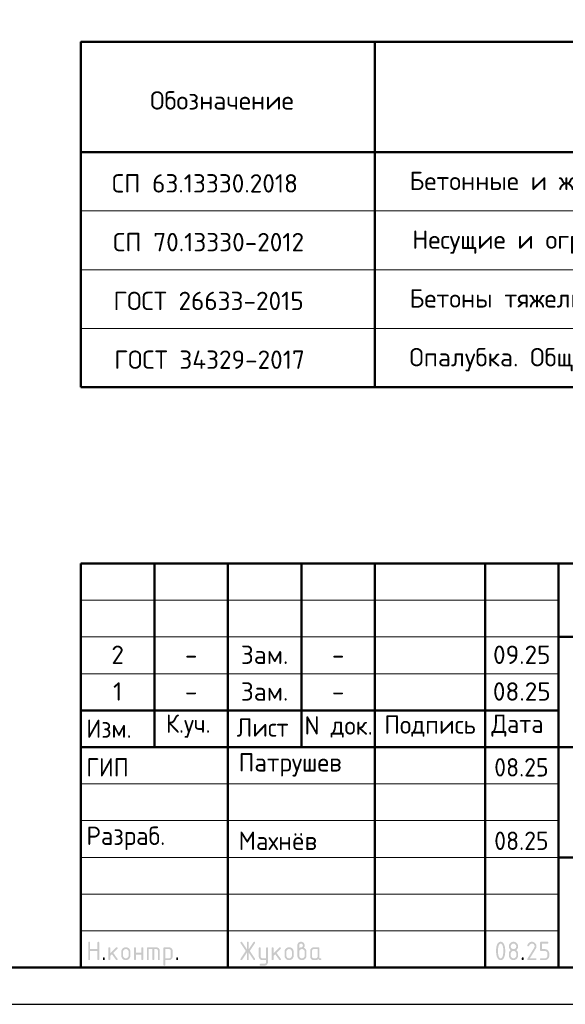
# Model space of a CAD drawing. Header units: millimetres. Extents: x 0 to 62706, y 0 to 29700.
# Tile 2 of 5: x 22167 to 29593, y 0 to 13403. Entities that reach past the tile are written whole.
import ezdxf

# ---------------------------------------------------------------- set-up
doc = ezdxf.new("R2010")
doc.units = ezdxf.units.MM
doc.layers.add('Standard', color=7, linetype='Continuous', lineweight=25)
doc.layers.add('Общий01', color=7, linetype='Continuous', lineweight=13)
doc.styles.add('ISOCPEUR', font='txt')

msp = doc.modelspace()

# ---------------------------------------------------------------- hatches: boundary and pattern name
at = {"layer": 'Standard', "linetype": 'Continuous', "lineweight": 25, "transparency": 33554687}
for points in [[(23099, 614), (23099, 839), (23099, 840), (23099, 842), (23099, 843), (23100, 844), (23100, 845), (23101, 846), (23101, 847), (23102, 848), (23103, 849), (23104, 850), (23105, 850), (23106, 851), (23107, 851), (23109, 851), (23110, 851), (23112, 851), (23113, 851), (23115, 851), (23116, 851), (23117, 851), (23118, 850), (23119, 850), (23120, 849), (23121, 848), (23122, 847), (23122, 846), (23123, 845), (23123, 844), (23124, 843), (23124, 842), (23124, 840), (23124, 839), (23124, 751), (23224, 751), (23224, 839), (23224, 840), (23224, 842), (23224, 843), (23225, 844), (23225, 845), (23226, 846), (23226, 847), (23227, 848), (23228, 849), (23229, 850), (23230, 850), (23231, 851), (23232, 851), (23233, 851), (23235, 851), (23236, 851), (23238, 851), (23239, 851), (23241, 851), (23242, 851), (23243, 850), (23244, 850), (23245, 849), (23246, 848), (23247, 847), (23247, 846), (23248, 845), (23248, 844), (23249, 843), (23249, 842), (23249, 840), (23249, 839), (23249, 614), (23249, 612), (23249, 611), (23249, 609), (23248, 608), (23248, 607), (23247, 606), (23247, 605), (23246, 604), (23245, 604), (23244, 603), (23243, 602), (23242, 602), (23241, 602), (23239, 601), (23238, 601), (23236, 601), (23235, 601), (23233, 601), (23232, 602), (23231, 602), (23230, 602), (23229, 603), (23228, 604), (23227, 604), (23226, 605), (23226, 606), (23225, 607), (23225, 608), (23224, 609), (23224, 611), (23224, 612), (23224, 614), (23224, 726), (23124, 726), (23124, 614), (23124, 612), (23124, 611), (23124, 609), (23123, 608), (23123, 607), (23122, 606), (23122, 605), (23121, 604), (23120, 604), (23119, 603), (23118, 602), (23117, 602), (23116, 602), (23115, 601), (23113, 601), (23112, 601), (23110, 601), (23109, 601), (23107, 602), (23106, 602), (23105, 602), (23104, 603), (23103, 604), (23102, 604), (23101, 605), (23101, 606), (23100, 607), (23100, 608), (23099, 609), (23099, 611), (23099, 612)], [(25259, 704), (25194, 607), (25193, 605), (25192, 604), (25191, 603), (25190, 603), (25188, 602), (25187, 602), (25185, 601), (25183, 601), (25182, 601), (25180, 601), (25179, 602), (25178, 602), (25177, 603), (25176, 603), (25175, 604), (25174, 605), (25173, 605), (25173, 606), (25172, 607), (25172, 609), (25171, 610), (25171, 611), (25171, 613), (25171, 614), (25171, 616), (25172, 618), (25172, 619), (25173, 621), (25243, 726), (25173, 832), (25172, 833), (25172, 835), (25171, 837), (25171, 838), (25171, 840), (25171, 841), (25171, 843), (25172, 844), (25172, 845), (25173, 846), (25173, 847), (25174, 848), (25175, 849), (25176, 849), (25177, 850), (25178, 850), (25179, 851), (25181, 851), (25182, 851), (25184, 851), (25185, 851), (25187, 851), (25188, 851), (25189, 850), (25191, 849), (25192, 848), (25193, 847), (25194, 846), (25259, 749), (25259, 839), (25259, 840), (25259, 842), (25259, 843), (25259, 844), (25260, 845), (25260, 846), (25261, 847), (25262, 848), (25262, 849), (25263, 850), (25264, 850), (25266, 851), (25267, 851), (25268, 851), (25269, 851), (25271, 851), (25273, 851), (25274, 851), (25275, 851), (25277, 851), (25278, 850), (25279, 850), (25280, 849), (25280, 848), (25281, 847), (25282, 846), (25282, 845), (25283, 844), (25283, 843), (25283, 842), (25284, 840), (25284, 839), (25284, 749), (25348, 846), (25349, 847), (25350, 848), (25351, 849), (25353, 850), (25354, 851), (25356, 851), (25357, 851), (25359, 851), (25360, 851), (25361, 851), (25362, 851), (25363, 850), (25365, 850), (25366, 849), (25367, 848), (25367, 847), (25368, 847), (25369, 846), (25370, 845), (25370, 843), (25371, 842), (25371, 841), (25371, 840), (25371, 839), (25371, 837), (25371, 835), (25370, 833), (25369, 832), (25299, 726), (25369, 621), (25370, 619), (25371, 617), (25371, 616), (25371, 614), (25371, 613), (25371, 611), (25371, 610), (25370, 609), (25370, 608), (25369, 607), (25368, 606), (25368, 605), (25367, 604), (25366, 603), (25365, 603), (25364, 602), (25363, 602), (25361, 602), (25360, 601), (25359, 601), (25357, 601), (25356, 602), (25354, 602), (25353, 603), (25351, 603), (25350, 604), (25349, 605), (25348, 607), (25284, 704), (25284, 614), (25284, 612), (25283, 611), (25283, 609), (25283, 608), (25282, 607), (25282, 606), (25281, 605), (25280, 604), (25280, 604), (25279, 603), (25278, 602), (25277, 602), (25275, 602), (25274, 601), (25273, 601), (25271, 601), (25269, 601), (25268, 601), (25267, 602), (25266, 602), (25264, 602), (25263, 603), (25262, 604), (25262, 604), (25261, 605), (25260, 606), (25260, 607), (25259, 608), (25259, 609), (25259, 611), (25259, 612), (25259, 614)], [(29137, 851), (29140, 851), (29144, 851), (29147, 851), (29150, 850), (29153, 850), (29156, 849), (29158, 848), (29161, 847), (29164, 846), (29167, 844), (29169, 843), (29172, 841), (29174, 839), (29177, 837), (29179, 835), (29181, 833), (29184, 831), (29186, 828), (29188, 826), (29189, 823), (29191, 821), (29193, 818), (29194, 816), (29195, 813), (29196, 810), (29197, 807), (29198, 804), (29198, 801), (29199, 798), (29199, 795), (29200, 792), (29200, 789), (29200, 784), (29199, 780), (29198, 775), (29197, 771), (29195, 766), (29193, 762), (29191, 757), (29188, 753), (29110, 626), (29187, 626), (29189, 626), (29190, 626), (29191, 626), (29193, 626), (29194, 625), (29195, 625), (29196, 624), (29197, 623), (29197, 622), (29198, 621), (29198, 620), (29199, 619), (29199, 618), (29199, 617), (29200, 615), (29200, 614), (29200, 612), (29199, 611), (29199, 610), (29199, 608), (29198, 607), (29198, 606), (29197, 605), (29197, 604), (29196, 604), (29195, 603), (29194, 602), (29193, 602), (29191, 602), (29190, 601), (29189, 601), (29187, 601), (29087, 601), (29086, 601), (29084, 601), (29083, 602), (29082, 602), (29081, 602), (29080, 603), (29079, 604), (29078, 604), (29077, 605), (29076, 606), (29076, 607), (29075, 608), (29075, 609), (29075, 611), (29075, 612), (29075, 614), (29075, 616), (29075, 617), (29076, 619), (29077, 621), (29168, 768), (29170, 771), (29171, 773), (29172, 776), (29173, 778), (29174, 781), (29174, 783), (29175, 786), (29175, 789), (29175, 793), (29174, 796), (29173, 800), (29172, 803), (29171, 806), (29168, 809), (29166, 813), (29164, 815), (29161, 818), (29158, 820), (29155, 822), (29152, 823), (29148, 825), (29145, 826), (29141, 826), (29137, 826), (29135, 826), (29132, 826), (29129, 825), (29127, 824), (29124, 823), (29122, 822), (29119, 820), (29117, 818), (29114, 816), (29112, 814), (29110, 812), (29107, 809), (29105, 806), (29103, 802), (29100, 799), (29098, 795), (29097, 793), (29096, 792), (29095, 791), (29094, 790), (29092, 790), (29091, 789), (29089, 789), (29087, 789), (29086, 789), (29084, 789), (29083, 789), (29082, 790), (29081, 790), (29080, 791), (29079, 791), (29078, 792), (29077, 793), (29076, 794), (29076, 795), (29075, 796), (29075, 797), (29075, 798), (29075, 800), (29075, 801), (29075, 803), (29075, 804), (29075, 805), (29076, 806), (29079, 812), (29082, 817), (29085, 822), (29088, 826), (29092, 830), (29095, 834), (29099, 837), (29103, 840), (29107, 843), (29111, 845), (29115, 847), (29119, 848), (29123, 850), (29128, 851), (29132, 851)], [(29250, 739), (29250, 839), (29250, 840), (29250, 842), (29250, 843), (29250, 844), (29251, 845), (29251, 846), (29252, 847), (29253, 848), (29253, 849), (29254, 850), (29255, 850), (29257, 851), (29258, 851), (29259, 851), (29261, 851), (29262, 851), (29349, 851), (29351, 851), (29352, 851), (29354, 851), (29355, 851), (29356, 850), (29357, 850), (29358, 849), (29359, 848), (29359, 847), (29360, 846), (29361, 845), (29361, 844), (29361, 843), (29362, 842), (29362, 840), (29362, 839), (29362, 837), (29362, 836), (29361, 834), (29361, 833), (29361, 832), (29360, 831), (29359, 830), (29359, 829), (29358, 829), (29357, 828), (29356, 827), (29355, 827), (29354, 827), (29352, 826), (29351, 826), (29349, 826), (29275, 826), (29275, 751), (29312, 751), (29315, 751), (29318, 751), (29322, 751), (29324, 750), (29327, 750), (29330, 749), (29333, 748), (29336, 747), (29339, 746), (29341, 744), (29344, 743), (29347, 741), (29349, 739), (29351, 737), (29354, 735), (29356, 733), (29358, 731), (29360, 728), (29362, 726), (29364, 723), (29366, 721), (29367, 718), (29369, 715), (29370, 713), (29371, 710), (29372, 707), (29373, 704), (29373, 701), (29374, 698), (29374, 695), (29374, 692), (29374, 689), (29374, 664), (29374, 661), (29374, 657), (29374, 654), (29373, 651), (29373, 648), (29372, 645), (29371, 643), (29370, 640), (29369, 637), (29367, 634), (29366, 632), (29364, 629), (29362, 627), (29360, 624), (29358, 622), (29356, 620), (29354, 617), (29351, 615), (29349, 613), (29346, 612), (29344, 610), (29341, 608), (29339, 607), (29336, 606), (29333, 605), (29330, 604), (29327, 603), (29324, 602), (29321, 602), (29318, 602), (29315, 601), (29312, 601), (29262, 601), (29261, 601), (29259, 601), (29258, 602), (29257, 602), (29255, 602), (29254, 603), (29253, 604), (29253, 604), (29252, 605), (29251, 606), (29251, 607), (29250, 608), (29250, 610), (29250, 611), (29250, 612), (29250, 614), (29250, 615), (29250, 617), (29250, 618), (29250, 619), (29251, 620), (29251, 621), (29252, 622), (29253, 623), (29253, 624), (29254, 625), (29255, 625), (29257, 626), (29258, 626), (29259, 626), (29261, 626), (29262, 626), (29312, 626), (29316, 626), (29319, 627), (29323, 628), (29326, 629), (29330, 630), (29333, 632), (29336, 634), (29338, 637), (29341, 640), (29343, 643), (29345, 646), (29347, 649), (29348, 653), (29349, 656), (29349, 660), (29349, 664), (29349, 689), (29349, 693), (29349, 696), (29348, 700), (29347, 703), (29345, 707), (29343, 710), (29341, 713), (29338, 715), (29336, 718), (29333, 720), (29330, 722), (29326, 724), (29323, 725), (29319, 726), (29316, 726), (29312, 726), (29262, 726), (29261, 726), (29259, 726), (29258, 727), (29257, 727), (29255, 727), (29254, 728), (29253, 729), (29253, 729), (29252, 730), (29251, 731), (29251, 732), (29250, 733), (29250, 734), (29250, 736), (29250, 737)], [(23399, 694), (23478, 773), (23478, 773), (23479, 774), (23480, 775), (23482, 775), (23483, 776), (23484, 776), (23485, 776), (23486, 776), (23488, 776), (23489, 776), (23491, 776), (23492, 775), (23493, 775), (23494, 774), (23495, 774), (23496, 773), (23497, 772), (23497, 771), (23498, 770), (23498, 769), (23499, 768), (23499, 767), (23499, 765), (23499, 764), (23499, 762), (23499, 761), (23498, 760), (23498, 759), (23497, 758), (23497, 757), (23496, 756), (23495, 755), (23440, 700), (23496, 621), (23498, 619), (23498, 617), (23499, 616), (23499, 614), (23499, 612), (23499, 611), (23499, 609), (23498, 608), (23498, 607), (23497, 606), (23497, 605), (23496, 604), (23495, 604), (23494, 603), (23493, 602), (23492, 602), (23491, 602), (23489, 601), (23488, 601), (23486, 601), (23485, 601), (23483, 602), (23482, 602), (23480, 603), (23479, 603), (23478, 604), (23477, 605), (23476, 607), (23422, 682), (23399, 659), (23399, 614), (23399, 612), (23399, 611), (23399, 609), (23398, 608), (23398, 607), (23397, 606), (23397, 605), (23396, 604), (23395, 604), (23394, 603), (23393, 602), (23392, 602), (23391, 602), (23389, 601), (23388, 601), (23386, 601), (23385, 601), (23383, 601), (23382, 602), (23381, 602), (23380, 602), (23379, 603), (23378, 604), (23377, 604), (23376, 605), (23376, 606), (23375, 607), (23375, 608), (23374, 609), (23374, 611), (23374, 612), (23374, 614), (23374, 764), (23374, 765), (23374, 767), (23374, 768), (23375, 769), (23375, 770), (23376, 771), (23376, 772), (23377, 773), (23378, 774), (23379, 774), (23380, 775), (23381, 775), (23382, 776), (23383, 776), (23385, 776), (23386, 776), (23388, 776), (23389, 776), (23391, 776), (23392, 775), (23393, 775), (23394, 774), (23395, 774), (23396, 773), (23397, 772), (23397, 771), (23398, 770), (23398, 769), (23399, 768), (23399, 767), (23399, 765), (23399, 764)], [(23749, 676), (23749, 614), (23749, 612), (23748, 611), (23748, 609), (23748, 608), (23747, 607), (23747, 606), (23746, 605), (23746, 604), (23745, 604), (23744, 603), (23743, 602), (23742, 602), (23740, 602), (23739, 601), (23738, 601), (23736, 601), (23735, 601), (23733, 601), (23732, 602), (23731, 602), (23729, 602), (23729, 603), (23728, 604), (23727, 604), (23726, 605), (23725, 606), (23725, 607), (23724, 608), (23724, 609), (23724, 611), (23724, 612), (23724, 614), (23724, 764), (23724, 765), (23724, 767), (23724, 768), (23724, 769), (23725, 770), (23725, 771), (23726, 772), (23727, 773), (23728, 774), (23729, 774), (23729, 775), (23731, 775), (23732, 776), (23733, 776), (23735, 776), (23736, 776), (23738, 776), (23739, 776), (23740, 776), (23742, 775), (23743, 775), (23744, 774), (23745, 774), (23746, 773), (23746, 772), (23747, 771), (23747, 770), (23748, 769), (23748, 768), (23748, 767), (23749, 765), (23749, 764), (23749, 701), (23823, 701), (23823, 764), (23823, 765), (23824, 767), (23824, 768), (23824, 769), (23825, 770), (23825, 771), (23826, 772), (23826, 773), (23827, 774), (23828, 774), (23829, 775), (23830, 775), (23832, 776), (23833, 776), (23834, 776), (23836, 776), (23837, 776), (23839, 776), (23840, 776), (23841, 775), (23843, 775), (23843, 774), (23844, 774), (23845, 773), (23846, 772), (23847, 771), (23847, 770), (23848, 769), (23848, 768), (23848, 767), (23848, 765), (23848, 764), (23848, 614), (23848, 612), (23848, 611), (23848, 609), (23848, 608), (23847, 607), (23847, 606), (23846, 605), (23845, 604), (23844, 604), (23843, 603), (23843, 602), (23841, 602), (23840, 602), (23839, 601), (23837, 601), (23836, 601), (23834, 601), (23833, 601), (23832, 602), (23830, 602), (23829, 602), (23828, 603), (23827, 604), (23826, 604), (23826, 605), (23825, 606), (23825, 607), (23824, 608), (23824, 609), (23824, 611), (23823, 612), (23823, 614), (23823, 676)], [(23911, 776), (24023, 776), (24026, 776), (24028, 776), (24031, 776), (24033, 775), (24036, 775), (24038, 774), (24040, 773), (24043, 773), (24045, 772), (24047, 770), (24049, 769), (24051, 768), (24053, 767), (24055, 765), (24057, 763), (24059, 762), (24061, 760), (24062, 758), (24064, 756), (24065, 754), (24067, 752), (24068, 750), (24069, 748), (24070, 745), (24071, 743), (24071, 741), (24072, 739), (24072, 736), (24073, 734), (24073, 731), (24073, 729), (24073, 726), (24073, 614), (24073, 612), (24073, 611), (24073, 609), (24073, 608), (24072, 607), (24072, 606), (24071, 605), (24070, 604), (24069, 604), (24068, 603), (24067, 602), (24066, 602), (24065, 602), (24064, 601), (24062, 601), (24061, 601), (24059, 601), (24058, 601), (24057, 602), (24055, 602), (24054, 602), (24053, 603), (24052, 604), (24051, 604), (24051, 605), (24050, 606), (24049, 607), (24049, 608), (24049, 609), (24048, 611), (24048, 612), (24048, 614), (24048, 726), (24048, 729), (24048, 731), (24047, 734), (24046, 736), (24046, 738), (24044, 740), (24043, 742), (24041, 744), (24039, 746), (24037, 747), (24035, 748), (24033, 749), (24031, 750), (24028, 751), (24026, 751), (24023, 751), (23998, 751), (23998, 614), (23998, 612), (23998, 611), (23998, 609), (23998, 608), (23997, 607), (23997, 606), (23996, 605), (23995, 604), (23995, 604), (23994, 603), (23993, 602), (23991, 602), (23990, 602), (23989, 601), (23987, 601), (23986, 601), (23984, 601), (23983, 601), (23982, 602), (23980, 602), (23979, 602), (23978, 603), (23977, 604), (23977, 604), (23976, 605), (23975, 606), (23975, 607), (23974, 608), (23974, 609), (23974, 611), (23973, 612), (23973, 614), (23973, 751), (23924, 751), (23924, 614), (23924, 612), (23923, 611), (23923, 609), (23923, 608), (23922, 607), (23922, 606), (23921, 605), (23920, 604), (23920, 604), (23919, 603), (23918, 602), (23916, 602), (23915, 602), (23914, 601), (23913, 601), (23911, 601), (23909, 601), (23908, 601), (23907, 602), (23906, 602), (23904, 602), (23903, 603), (23902, 604), (23902, 604), (23901, 605), (23900, 606), (23900, 607), (23899, 608), (23899, 609), (23899, 611), (23898, 612), (23898, 614), (23898, 764), (23898, 765), (23899, 767), (23899, 768), (23899, 769), (23900, 770), (23900, 771), (23901, 772), (23902, 773), (23902, 774), (23903, 774), (23904, 775), (23906, 775), (23907, 776), (23908, 776), (23909, 776)], [(25521, 576), (25521, 601), (25471, 601), (25468, 601), (25466, 602), (25463, 602), (25461, 602), (25458, 603), (25456, 603), (25454, 604), (25452, 605), (25449, 606), (25447, 607), (25445, 608), (25443, 609), (25441, 611), (25439, 612), (25437, 614), (25436, 616), (25434, 618), (25432, 620), (25431, 622), (25429, 624), (25428, 626), (25427, 628), (25426, 630), (25425, 632), (25424, 634), (25423, 637), (25422, 639), (25422, 641), (25422, 644), (25421, 646), (25421, 649), (25421, 651), (25421, 764), (25421, 765), (25421, 767), (25421, 768), (25422, 769), (25422, 770), (25423, 771), (25423, 772), (25424, 773), (25425, 774), (25426, 774), (25427, 775), (25428, 775), (25429, 776), (25431, 776), (25432, 776), (25434, 776), (25435, 776), (25437, 776), (25438, 776), (25439, 775), (25440, 775), (25441, 774), (25442, 774), (25443, 773), (25444, 772), (25444, 771), (25445, 770), (25445, 769), (25446, 768), (25446, 767), (25446, 765), (25446, 764), (25446, 651), (25446, 649), (25447, 646), (25447, 644), (25448, 642), (25449, 640), (25450, 638), (25452, 636), (25454, 634), (25455, 632), (25457, 630), (25459, 629), (25462, 628), (25464, 627), (25466, 627), (25468, 626), (25471, 626), (25521, 626), (25521, 764), (25521, 765), (25521, 767), (25521, 768), (25522, 769), (25522, 770), (25523, 771), (25523, 772), (25524, 773), (25525, 774), (25526, 774), (25527, 775), (25528, 775), (25529, 776), (25530, 776), (25532, 776), (25533, 776), (25535, 776), (25536, 776), (25538, 776), (25539, 775), (25540, 775), (25541, 774), (25542, 774), (25543, 773), (25544, 772), (25544, 771), (25545, 770), (25545, 769), (25545, 768), (25546, 767), (25546, 765), (25546, 764), (25546, 576), (25546, 574), (25546, 571), (25545, 569), (25545, 566), (25545, 564), (25544, 562), (25543, 559), (25542, 557), (25541, 555), (25540, 553), (25539, 551), (25538, 549), (25537, 547), (25535, 545), (25533, 543), (25532, 541), (25530, 539), (25528, 538), (25526, 536), (25524, 535), (25522, 533), (25520, 532), (25518, 531), (25516, 530), (25514, 529), (25511, 528), (25509, 528), (25507, 527), (25504, 527), (25502, 527), (25499, 526), (25497, 526), (25446, 526), (25445, 526), (25443, 527), (25442, 527), (25441, 527), (25440, 528), (25439, 528), (25438, 529), (25437, 529), (25436, 530), (25435, 531), (25435, 532), (25434, 533), (25434, 535), (25434, 536), (25434, 537), (25434, 539), (25434, 540), (25434, 541), (25434, 542), (25435, 544), (25435, 545), (25436, 546), (25436, 547), (25437, 548), (25438, 549), (25439, 549), (25440, 550), (25442, 550), (25443, 551), (25444, 551), (25445, 551), (25446, 551), (25496, 551), (25499, 551), (25501, 552), (25503, 552), (25506, 553), (25508, 554), (25510, 555), (25512, 557), (25514, 558), (25515, 560), (25517, 562), (25518, 564), (25519, 566), (25520, 568), (25520, 571), (25521, 573)], [(25621, 694), (25700, 773), (25700, 773), (25701, 774), (25702, 775), (25704, 775), (25705, 776), (25706, 776), (25707, 776), (25708, 776), (25710, 776), (25711, 776), (25713, 776), (25714, 775), (25715, 775), (25716, 774), (25717, 774), (25718, 773), (25719, 772), (25719, 771), (25720, 770), (25720, 769), (25721, 768), (25721, 767), (25721, 765), (25721, 764), (25721, 762), (25721, 761), (25721, 760), (25720, 759), (25720, 758), (25719, 757), (25718, 756), (25717, 755), (25662, 700), (25719, 621), (25720, 619), (25720, 617), (25721, 616), (25721, 614), (25721, 612), (25721, 611), (25721, 609), (25720, 608), (25720, 607), (25719, 606), (25719, 605), (25718, 604), (25717, 604), (25716, 603), (25715, 602), (25714, 602), (25713, 602), (25711, 601), (25710, 601), (25708, 601), (25707, 601), (25705, 602), (25704, 602), (25703, 603), (25701, 603), (25700, 604), (25699, 605), (25698, 607), (25644, 682), (25621, 659), (25621, 614), (25621, 612), (25621, 611), (25621, 609), (25620, 608), (25620, 607), (25619, 606), (25619, 605), (25618, 604), (25617, 604), (25616, 603), (25615, 602), (25614, 602), (25613, 602), (25611, 601), (25610, 601), (25608, 601), (25607, 601), (25606, 601), (25604, 602), (25603, 602), (25602, 602), (25601, 603), (25600, 604), (25599, 604), (25598, 605), (25598, 606), (25597, 607), (25597, 608), (25596, 609), (25596, 611), (25596, 612), (25596, 614), (25596, 764), (25596, 765), (25596, 767), (25596, 768), (25597, 769), (25597, 770), (25598, 771), (25598, 772), (25599, 773), (25600, 774), (25601, 774), (25602, 775), (25603, 775), (25604, 776), (25606, 776), (25607, 776), (25608, 776), (25610, 776), (25611, 776), (25613, 776), (25614, 775), (25615, 775), (25616, 774), (25617, 774), (25618, 773), (25619, 772), (25619, 771), (25620, 770), (25620, 769), (25621, 768), (25621, 767), (25621, 765), (25621, 764)], [(23299, 626), (23299, 628), (23299, 629), (23299, 631), (23300, 632), (23300, 633), (23301, 634), (23301, 635), (23302, 636), (23303, 637), (23304, 637), (23305, 638), (23306, 638), (23307, 638), (23309, 639), (23310, 639), (23312, 639), (23313, 639), (23314, 639), (23316, 638), (23317, 638), (23318, 638), (23319, 637), (23320, 637), (23321, 636), (23322, 635), (23322, 634), (23323, 633), (23323, 632), (23324, 631), (23324, 629), (23324, 628), (23324, 626), (23324, 614), (23324, 612), (23324, 611), (23324, 610), (23323, 608), (23323, 607), (23322, 606), (23322, 605), (23321, 604), (23320, 604), (23319, 603), (23318, 602), (23317, 602), (23316, 602), (23314, 601), (23313, 601), (23312, 601), (23310, 601), (23309, 601), (23307, 602), (23306, 602), (23305, 602), (23304, 603), (23303, 604), (23302, 604), (23301, 605), (23301, 606), (23300, 607), (23300, 608), (23299, 610), (23299, 611), (23299, 612), (23299, 614)], [(24298, 626), (24298, 628), (24298, 629), (24299, 631), (24299, 632), (24299, 633), (24300, 634), (24301, 635), (24301, 636), (24302, 637), (24303, 637), (24304, 638), (24305, 638), (24307, 638), (24308, 639), (24309, 639), (24311, 639), (24312, 639), (24314, 639), (24315, 638), (24316, 638), (24317, 638), (24318, 637), (24319, 637), (24320, 636), (24321, 635), (24322, 634), (24322, 633), (24323, 632), (24323, 631), (24323, 629), (24323, 628), (24323, 626), (24323, 614), (24323, 612), (24323, 611), (24323, 610), (24323, 608), (24322, 607), (24322, 606), (24321, 605), (24320, 604), (24319, 604), (24318, 603), (24317, 602), (24316, 602), (24315, 602), (24314, 601), (24312, 601), (24311, 601), (24309, 601), (24308, 601), (24307, 602), (24305, 602), (24304, 602), (24303, 603), (24302, 604), (24301, 604), (24301, 605), (24300, 606), (24299, 607), (24299, 608), (24299, 610), (24298, 611), (24298, 612), (24298, 614)], [(29000, 626), (29000, 628), (29000, 629), (29000, 631), (29001, 632), (29001, 633), (29002, 634), (29002, 635), (29003, 636), (29004, 637), (29005, 637), (29006, 638), (29007, 638), (29008, 638), (29009, 639), (29011, 639), (29012, 639), (29014, 639), (29015, 639), (29017, 638), (29018, 638), (29019, 638), (29020, 637), (29021, 637), (29022, 636), (29023, 635), (29023, 634), (29024, 633), (29024, 632), (29024, 631), (29025, 629), (29025, 628), (29025, 626), (29025, 614), (29025, 612), (29025, 611), (29024, 610), (29024, 608), (29024, 607), (29023, 606), (29023, 605), (29022, 604), (29021, 604), (29020, 603), (29019, 602), (29018, 602), (29017, 602), (29015, 601), (29014, 601), (29012, 601), (29011, 601), (29009, 601), (29008, 602), (29007, 602), (29006, 602), (29005, 603), (29004, 604), (29003, 604), (29002, 605), (29002, 606), (29001, 607), (29001, 608), (29000, 610), (29000, 611), (29000, 612), (29000, 614)]]:
    msp.add_hatch(color=7, dxfattribs=at).paths.add_polyline_path(points, flags=16)
h = msp.add_hatch(color=7, dxfattribs=at)
h.paths.add_polyline_path([(25971, 764), (25975, 767), (25979, 769), (25982, 772), (25986, 773), (25990, 775), (25993, 775), (25997, 776), (26000, 776), (26002, 776), (26004, 777), (26006, 777), (26007, 778), (26009, 779), (26011, 781), (26013, 783), (26014, 785), (26016, 787), (26017, 789), (26018, 791), (26019, 793), (26020, 795), (26020, 797), (26021, 799), (26021, 801), (26021, 804), (26020, 806), (26020, 809), (26019, 811), (26018, 813), (26017, 815), (26015, 817), (26014, 819), (26012, 821), (26010, 822), (26008, 824), (26005, 824), (26003, 825), (26001, 826), (25998, 826), (25996, 826), (25993, 826), (25991, 826), (25988, 825), (25986, 824), (25984, 823), (25982, 822), (25980, 821), (25978, 819), (25976, 817), (25975, 815), (25973, 813), (25973, 811), (25972, 809), (25971, 806), (25971, 804), (25971, 801)])
h.paths.add_polyline_path([(26033, 771), (26037, 769), (26041, 767), (26045, 765), (26048, 762), (26052, 759), (26055, 756), (26058, 752), (26060, 748), (26063, 744), (26065, 740), (26067, 736), (26068, 732), (26069, 727), (26070, 723), (26070, 718), (26070, 714), (26070, 664), (26070, 661), (26070, 657), (26070, 654), (26069, 651), (26069, 648), (26068, 645), (26067, 642), (26066, 640), (26065, 637), (26063, 634), (26062, 632), (26060, 629), (26058, 627), (26056, 624), (26054, 622), (26052, 619), (26050, 617), (26048, 615), (26045, 613), (26043, 612), (26040, 610), (26037, 608), (26035, 607), (26032, 606), (26029, 605), (26026, 604), (26024, 603), (26021, 602), (26018, 602), (26014, 602), (26011, 601), (26008, 601), (26005, 601), (26002, 602), (25999, 602), (25996, 602), (25993, 603), (25990, 604), (25987, 605), (25984, 606), (25981, 607), (25979, 608), (25976, 610), (25973, 612), (25971, 613), (25968, 615), (25966, 617), (25964, 620), (25962, 622), (25960, 624), (25958, 627), (25956, 629), (25954, 632), (25953, 634), (25951, 637), (25950, 640), (25949, 643), (25948, 645), (25947, 648), (25947, 651), (25946, 654), (25946, 657), (25946, 661), (25946, 664), (25946, 801), (25946, 804), (25946, 806), (25946, 809), (25947, 811), (25947, 814), (25948, 816), (25948, 818), (25949, 821), (25950, 823), (25951, 825), (25953, 827), (25954, 829), (25955, 831), (25957, 833), (25958, 835), (25960, 837), (25962, 839), (25964, 840), (25966, 842), (25968, 843), (25970, 845), (25972, 846), (25974, 847), (25976, 848), (25979, 849), (25981, 849), (25983, 850), (25986, 850), (25988, 851), (25990, 851), (25993, 851), (25996, 851), (25998, 851), (26001, 851), (26003, 851), (26006, 850), (26008, 850), (26010, 849), (26013, 849), (26015, 848), (26017, 847), (26019, 846), (26021, 844), (26023, 843), (26025, 842), (26027, 840), (26029, 839), (26031, 837), (26033, 835), (26034, 833), (26036, 831), (26037, 829), (26039, 827), (26040, 825), (26041, 823), (26042, 821), (26043, 818), (26043, 816), (26044, 814), (26045, 811), (26045, 809), (26045, 806), (26045, 804), (26045, 801), (26045, 797), (26045, 792), (26044, 788), (26042, 784), (26041, 781), (26038, 777), (26036, 774)], flags=16)
h.paths.add_polyline_path([(26045, 664), (26045, 714), (26045, 718), (26045, 721), (26044, 725), (26043, 728), (26041, 732), (26039, 735), (26037, 738), (26035, 740), (26032, 743), (26029, 745), (26026, 747), (26023, 749), (26019, 750), (26016, 751), (26012, 751), (26008, 751), (26004, 751), (26001, 751), (25997, 750), (25994, 749), (25990, 747), (25987, 745), (25984, 743), (25982, 740), (25979, 738), (25977, 735), (25975, 732), (25973, 728), (25972, 725), (25971, 721), (25971, 718), (25971, 714), (25971, 664), (25971, 660), (25971, 656), (25972, 653), (25973, 649), (25975, 646), (25977, 643), (25979, 640), (25982, 637), (25984, 634), (25987, 632), (25990, 630), (25994, 629), (25997, 628), (26001, 627), (26004, 626), (26008, 626), (26012, 626), (26016, 627), (26019, 628), (26023, 629), (26026, 630), (26029, 633), (26032, 635), (26035, 637), (26037, 640), (26039, 643), (26041, 646), (26043, 649), (26044, 653), (26045, 656), (26045, 660)])
h = msp.add_hatch(color=7, dxfattribs=at)
h.paths.add_polyline_path([(28750, 726), (28750, 734), (28749, 742), (28749, 749), (28748, 756), (28747, 764), (28746, 771), (28745, 778), (28743, 785), (28742, 790), (28741, 795), (28739, 799), (28738, 803), (28736, 807), (28734, 810), (28732, 813), (28731, 816), (28729, 818), (28727, 820), (28724, 822), (28722, 824), (28720, 825), (28718, 826), (28715, 826), (28712, 826), (28710, 826), (28708, 826), (28705, 825), (28703, 824), (28701, 822), (28699, 820), (28696, 818), (28695, 816), (28693, 813), (28691, 810), (28689, 807), (28688, 803), (28686, 799), (28685, 794), (28683, 790), (28682, 785), (28680, 778), (28679, 770), (28678, 763), (28677, 756), (28676, 749), (28676, 741), (28675, 734), (28675, 726), (28675, 719), (28676, 711), (28676, 704), (28677, 696), (28678, 689), (28679, 682), (28680, 675), (28682, 668), (28683, 663), (28684, 658), (28686, 654), (28687, 650), (28689, 646), (28691, 643), (28693, 639), (28694, 637), (28696, 634), (28698, 632), (28701, 630), (28703, 629), (28705, 628), (28707, 627), (28710, 626), (28712, 626), (28715, 626), (28718, 627), (28720, 628), (28722, 629), (28724, 630), (28727, 632), (28729, 634), (28731, 637), (28732, 639), (28734, 643), (28736, 646), (28738, 650), (28739, 654), (28741, 658), (28742, 663), (28743, 668), (28745, 675), (28746, 682), (28747, 689), (28748, 696), (28749, 704), (28749, 711), (28750, 719)])
h.paths.add_polyline_path([(28775, 726), (28775, 721), (28775, 715), (28775, 710), (28774, 705), (28774, 699), (28773, 694), (28773, 689), (28772, 685), (28771, 680), (28771, 675), (28770, 671), (28769, 666), (28768, 662), (28766, 657), (28765, 653), (28764, 649), (28762, 643), (28760, 638), (28757, 633), (28755, 628), (28752, 624), (28749, 620), (28746, 616), (28743, 613), (28740, 610), (28736, 608), (28733, 606), (28729, 604), (28725, 603), (28721, 602), (28717, 601), (28712, 601), (28708, 601), (28704, 602), (28700, 603), (28696, 604), (28692, 606), (28689, 608), (28685, 610), (28682, 613), (28679, 616), (28676, 620), (28673, 624), (28670, 628), (28668, 632), (28665, 638), (28663, 643), (28661, 649), (28660, 653), (28658, 657), (28657, 661), (28656, 666), (28655, 670), (28654, 675), (28654, 680), (28653, 684), (28652, 689), (28652, 694), (28651, 699), (28651, 705), (28650, 710), (28650, 715), (28650, 721), (28650, 726), (28650, 732), (28650, 737), (28650, 743), (28651, 748), (28651, 753), (28652, 758), (28652, 763), (28653, 768), (28654, 773), (28654, 778), (28655, 782), (28656, 787), (28657, 791), (28658, 795), (28660, 800), (28661, 804), (28663, 810), (28665, 815), (28668, 820), (28670, 825), (28673, 829), (28676, 833), (28679, 836), (28682, 839), (28685, 842), (28689, 845), (28692, 847), (28696, 848), (28700, 850), (28704, 851), (28708, 851), (28712, 851), (28717, 851), (28721, 851), (28725, 850), (28729, 848), (28733, 847), (28736, 845), (28740, 842), (28743, 839), (28746, 836), (28749, 833), (28752, 829), (28755, 824), (28757, 820), (28760, 815), (28762, 810), (28764, 804), (28765, 799), (28766, 795), (28768, 791), (28769, 787), (28770, 782), (28771, 777), (28771, 773), (28772, 768), (28773, 763), (28773, 758), (28774, 753), (28774, 748), (28775, 743), (28775, 737), (28775, 732)], flags=16)
h = msp.add_hatch(color=7, dxfattribs=at)
h.paths.add_polyline_path([(28887, 626), (28891, 626), (28895, 627), (28898, 628), (28902, 629), (28905, 630), (28908, 632), (28911, 634), (28914, 637), (28917, 640), (28919, 643), (28921, 646), (28922, 649), (28923, 653), (28924, 656), (28925, 660), (28925, 664), (28925, 689), (28925, 693), (28924, 696), (28923, 700), (28922, 703), (28921, 707), (28919, 710), (28916, 713), (28914, 715), (28911, 718), (28908, 720), (28905, 722), (28902, 724), (28898, 725), (28895, 726), (28891, 726), (28887, 726), (28883, 726), (28880, 726), (28876, 725), (28873, 724), (28870, 722), (28867, 720), (28864, 718), (28861, 715), (28858, 713), (28856, 710), (28854, 707), (28853, 703), (28851, 700), (28851, 696), (28850, 693), (28850, 689), (28850, 664), (28850, 660), (28851, 656), (28851, 653), (28853, 649), (28854, 646), (28856, 643), (28858, 640), (28861, 637), (28864, 634), (28867, 632), (28870, 630), (28873, 629), (28876, 628), (28880, 627), (28883, 626)])
h.paths.add_polyline_path([(28887, 601), (28884, 601), (28881, 602), (28878, 602), (28875, 602), (28872, 603), (28869, 604), (28866, 605), (28863, 606), (28861, 607), (28858, 608), (28855, 610), (28853, 612), (28850, 613), (28848, 615), (28845, 617), (28843, 620), (28841, 622), (28839, 624), (28837, 627), (28835, 629), (28834, 632), (28832, 634), (28831, 637), (28830, 640), (28828, 643), (28828, 645), (28827, 648), (28826, 651), (28826, 654), (28825, 657), (28825, 661), (28825, 664), (28825, 689), (28825, 693), (28825, 696), (28826, 700), (28827, 704), (28827, 707), (28828, 710), (28830, 714), (28831, 717), (28833, 720), (28835, 723), (28837, 726), (28839, 729), (28841, 731), (28844, 734), (28847, 736), (28850, 739), (28847, 741), (28844, 744), (28841, 746), (28839, 749), (28837, 752), (28835, 755), (28833, 758), (28831, 761), (28830, 764), (28828, 767), (28827, 771), (28827, 774), (28826, 778), (28825, 781), (28825, 785), (28825, 789), (28825, 792), (28825, 795), (28826, 798), (28826, 801), (28827, 804), (28828, 807), (28828, 810), (28830, 813), (28831, 816), (28832, 818), (28834, 821), (28835, 823), (28837, 826), (28839, 828), (28841, 831), (28843, 833), (28845, 835), (28848, 837), (28850, 839), (28853, 841), (28855, 843), (28858, 844), (28861, 846), (28863, 847), (28866, 848), (28869, 849), (28872, 850), (28875, 850), (28878, 851), (28881, 851), (28884, 851), (28887, 851), (28891, 851), (28894, 851), (28897, 851), (28900, 850), (28903, 850), (28906, 849), (28909, 848), (28911, 847), (28914, 846), (28917, 844), (28919, 843), (28922, 841), (28924, 839), (28927, 837), (28929, 835), (28932, 833), (28934, 831), (28936, 828), (28938, 826), (28939, 823), (28941, 821), (28943, 818), (28944, 816), (28945, 813), (28946, 810), (28947, 807), (28948, 804), (28949, 801), (28949, 798), (28949, 795), (28950, 792), (28950, 789), (28950, 785), (28949, 781), (28949, 778), (28948, 774), (28947, 771), (28946, 767), (28945, 764), (28943, 761), (28942, 758), (28940, 755), (28938, 752), (28936, 749), (28933, 746), (28931, 744), (28928, 741), (28925, 739), (28929, 735), (28933, 732), (28937, 728), (28939, 724), (28942, 719), (28944, 715), (28946, 710), (28947, 705), (28948, 704), (28948, 702), (28948, 701), (28948, 699), (28949, 697), (28949, 695), (28949, 692), (28949, 690), (28949, 687), (28949, 684), (28950, 681), (28950, 678), (28950, 675), (28950, 671), (28950, 668), (28950, 664), (28950, 661), (28949, 657), (28949, 654), (28949, 651), (28948, 648), (28947, 645), (28946, 643), (28945, 640), (28944, 637), (28943, 634), (28941, 632), (28939, 629), (28938, 627), (28936, 624), (28934, 622), (28932, 620), (28929, 617), (28927, 615), (28924, 613), (28922, 612), (28919, 610), (28917, 608), (28914, 607), (28911, 606), (28909, 605), (28906, 604), (28903, 603), (28900, 602), (28897, 602), (28894, 602), (28891, 601)], flags=16)
h.paths.add_polyline_path([(28887, 751), (28891, 751), (28895, 752), (28898, 753), (28902, 754), (28905, 755), (28908, 757), (28911, 759), (28914, 762), (28917, 765), (28919, 768), (28921, 771), (28922, 774), (28923, 778), (28924, 781), (28925, 785), (28925, 789), (28925, 793), (28924, 796), (28923, 800), (28922, 803), (28921, 806), (28919, 809), (28916, 812), (28914, 815), (28911, 818), (28908, 820), (28905, 822), (28902, 823), (28898, 825), (28895, 826), (28891, 826), (28887, 826), (28883, 826), (28880, 826), (28876, 825), (28873, 823), (28870, 822), (28867, 820), (28864, 818), (28861, 815), (28858, 813), (28856, 810), (28854, 807), (28853, 803), (28851, 800), (28851, 796), (28850, 793), (28850, 789), (28850, 785), (28851, 781), (28851, 778), (28853, 774), (28854, 771), (28856, 768), (28858, 765), (28861, 762), (28864, 759), (28867, 757), (28870, 755), (28873, 754), (28876, 753), (28880, 752), (28883, 751)])
h = msp.add_hatch(color=7, dxfattribs=at)
h.paths.add_polyline_path([(23549, 664), (23549, 714), (23549, 717), (23549, 720), (23549, 723), (23550, 726), (23550, 729), (23551, 732), (23552, 735), (23553, 738), (23554, 740), (23556, 743), (23557, 746), (23559, 748), (23561, 751), (23563, 753), (23565, 756), (23567, 758), (23569, 760), (23572, 762), (23574, 764), (23577, 766), (23579, 768), (23582, 769), (23584, 770), (23587, 772), (23590, 773), (23593, 774), (23596, 774), (23599, 775), (23602, 776), (23605, 776), (23608, 776), (23611, 776), (23614, 776), (23618, 776), (23621, 776), (23624, 775), (23627, 774), (23630, 774), (23633, 773), (23635, 772), (23638, 770), (23641, 769), (23643, 768), (23646, 766), (23648, 764), (23651, 762), (23653, 760), (23655, 758), (23658, 756), (23660, 753), (23662, 751), (23663, 749), (23665, 746), (23666, 743), (23668, 741), (23669, 738), (23670, 735), (23671, 732), (23672, 729), (23672, 726), (23673, 723), (23673, 720), (23674, 717), (23674, 714), (23674, 664), (23674, 660), (23673, 657), (23673, 654), (23672, 651), (23672, 648), (23671, 645), (23670, 642), (23669, 640), (23668, 637), (23666, 634), (23665, 632), (23663, 629), (23662, 627), (23660, 624), (23658, 622), (23655, 620), (23653, 617), (23651, 615), (23648, 613), (23646, 612), (23643, 610), (23641, 608), (23638, 607), (23635, 606), (23632, 605), (23629, 604), (23627, 603), (23624, 602), (23621, 602), (23617, 602), (23614, 601), (23611, 601), (23608, 601), (23605, 602), (23602, 602), (23599, 602), (23596, 603), (23593, 604), (23590, 605), (23587, 606), (23584, 607), (23582, 608), (23579, 610), (23577, 612), (23574, 613), (23572, 615), (23569, 617), (23567, 620), (23565, 622), (23563, 624), (23561, 627), (23559, 629), (23557, 632), (23556, 634), (23554, 637), (23553, 640), (23552, 642), (23551, 645), (23550, 648), (23550, 651), (23549, 654), (23549, 657), (23549, 660)], flags=16)
h.paths.add_polyline_path([(23648, 664), (23648, 714), (23648, 718), (23648, 721), (23647, 725), (23646, 728), (23644, 732), (23642, 735), (23640, 738), (23638, 740), (23635, 743), (23632, 745), (23629, 747), (23625, 749), (23622, 750), (23619, 751), (23615, 751), (23611, 751), (23607, 751), (23604, 751), (23600, 750), (23597, 749), (23594, 747), (23590, 745), (23587, 743), (23585, 740), (23582, 738), (23580, 735), (23578, 732), (23577, 728), (23575, 725), (23574, 721), (23574, 718), (23574, 714), (23574, 664), (23574, 660), (23574, 656), (23575, 653), (23577, 649), (23578, 646), (23580, 643), (23582, 640), (23585, 637), (23587, 634), (23590, 632), (23593, 630), (23597, 629), (23600, 628), (23604, 627), (23607, 626), (23611, 626), (23615, 626), (23619, 627), (23622, 628), (23625, 629), (23629, 630), (23632, 633), (23635, 635), (23638, 637), (23640, 640), (23642, 643), (23644, 646), (23646, 649), (23647, 653), (23648, 656), (23648, 660)])
h = msp.add_hatch(color=7, dxfattribs=at)
h.paths.add_polyline_path([(24123, 764), (24123, 765), (24124, 767), (24124, 768), (24124, 769), (24125, 770), (24125, 771), (24126, 772), (24127, 773), (24127, 774), (24128, 774), (24129, 775), (24130, 775), (24132, 776), (24133, 776), (24134, 776), (24136, 776), (24198, 776), (24201, 776), (24203, 776), (24206, 776), (24208, 775), (24211, 775), (24213, 774), (24215, 773), (24218, 773), (24220, 772), (24222, 770), (24224, 769), (24226, 768), (24228, 767), (24230, 765), (24232, 763), (24234, 762), (24236, 760), (24237, 758), (24239, 756), (24240, 754), (24241, 752), (24243, 750), (24244, 748), (24245, 746), (24245, 743), (24246, 741), (24247, 739), (24247, 736), (24248, 734), (24248, 731), (24248, 729), (24248, 726), (24248, 651), (24248, 649), (24248, 646), (24248, 644), (24247, 641), (24247, 639), (24246, 637), (24245, 634), (24245, 632), (24244, 630), (24243, 628), (24241, 626), (24240, 624), (24239, 622), (24237, 620), (24236, 618), (24234, 616), (24232, 614), (24230, 612), (24228, 611), (24226, 609), (24224, 608), (24222, 607), (24220, 606), (24218, 605), (24215, 604), (24213, 603), (24211, 603), (24208, 602), (24206, 602), (24203, 602), (24201, 601), (24198, 601), (24148, 601), (24148, 539), (24148, 537), (24148, 536), (24148, 535), (24148, 533), (24147, 532), (24147, 531), (24146, 530), (24145, 529), (24145, 529), (24144, 528), (24143, 528), (24141, 527), (24140, 527), (24139, 527), (24138, 526), (24136, 526), (24134, 526), (24133, 527), (24132, 527), (24130, 527), (24129, 528), (24128, 528), (24127, 529), (24127, 529), (24126, 530), (24125, 531), (24125, 532), (24124, 533), (24124, 535), (24124, 536), (24123, 537), (24123, 539)], flags=16)
h.paths.add_polyline_path([(24148, 751), (24148, 626), (24198, 626), (24201, 626), (24203, 627), (24206, 627), (24208, 628), (24210, 629), (24212, 630), (24214, 632), (24216, 634), (24218, 635), (24219, 637), (24220, 639), (24221, 642), (24222, 644), (24223, 646), (24223, 649), (24223, 651), (24223, 726), (24223, 729), (24223, 731), (24222, 734), (24221, 736), (24220, 738), (24219, 740), (24218, 742), (24216, 744), (24214, 746), (24212, 747), (24210, 748), (24208, 749), (24206, 750), (24203, 751), (24201, 751), (24198, 751)])
h = msp.add_hatch(color=7, dxfattribs=at)
h.paths.add_polyline_path([(25771, 664), (25771, 714), (25771, 717), (25771, 720), (25771, 723), (25772, 726), (25773, 729), (25773, 732), (25774, 735), (25775, 738), (25777, 740), (25778, 743), (25779, 746), (25781, 748), (25783, 751), (25785, 753), (25787, 756), (25789, 758), (25791, 760), (25794, 762), (25796, 764), (25799, 766), (25801, 768), (25804, 769), (25806, 770), (25809, 772), (25812, 773), (25815, 774), (25818, 774), (25821, 775), (25824, 776), (25827, 776), (25830, 776), (25833, 776), (25836, 776), (25840, 776), (25843, 776), (25846, 775), (25849, 774), (25852, 774), (25855, 773), (25857, 772), (25860, 770), (25863, 769), (25865, 768), (25868, 766), (25871, 764), (25873, 762), (25875, 760), (25878, 758), (25880, 756), (25882, 753), (25884, 751), (25885, 749), (25887, 746), (25889, 743), (25890, 741), (25891, 738), (25892, 735), (25893, 732), (25894, 729), (25894, 726), (25895, 723), (25895, 720), (25896, 717), (25896, 714), (25896, 664), (25896, 660), (25895, 657), (25895, 654), (25894, 651), (25894, 648), (25893, 645), (25892, 642), (25891, 640), (25890, 637), (25888, 634), (25887, 632), (25885, 629), (25884, 627), (25882, 624), (25880, 622), (25877, 620), (25875, 617), (25873, 615), (25870, 613), (25868, 612), (25865, 610), (25863, 608), (25860, 607), (25857, 606), (25854, 605), (25852, 604), (25849, 603), (25846, 602), (25843, 602), (25840, 602), (25836, 601), (25833, 601), (25830, 601), (25827, 602), (25824, 602), (25821, 602), (25818, 603), (25815, 604), (25812, 605), (25809, 606), (25806, 607), (25804, 608), (25801, 610), (25799, 612), (25796, 613), (25794, 615), (25791, 617), (25789, 620), (25787, 622), (25785, 624), (25783, 627), (25781, 629), (25779, 632), (25778, 634), (25777, 637), (25775, 640), (25774, 642), (25773, 645), (25773, 648), (25772, 651), (25771, 654), (25771, 657), (25771, 660)], flags=16)
h.paths.add_polyline_path([(25871, 664), (25871, 714), (25871, 718), (25870, 721), (25869, 725), (25868, 728), (25866, 732), (25864, 735), (25862, 738), (25860, 740), (25857, 743), (25854, 745), (25851, 747), (25848, 749), (25844, 750), (25841, 751), (25837, 751), (25833, 751), (25829, 751), (25826, 751), (25822, 750), (25819, 749), (25816, 747), (25813, 745), (25810, 743), (25807, 740), (25804, 738), (25802, 735), (25800, 732), (25799, 728), (25797, 725), (25797, 721), (25796, 718), (25796, 714), (25796, 664), (25796, 660), (25797, 656), (25797, 653), (25799, 649), (25800, 646), (25802, 643), (25804, 640), (25807, 637), (25809, 634), (25812, 632), (25815, 630), (25819, 629), (25822, 628), (25826, 627), (25829, 626), (25833, 626), (25837, 626), (25841, 627), (25844, 628), (25848, 629), (25851, 630), (25854, 633), (25857, 635), (25860, 637), (25862, 640), (25864, 643), (25866, 646), (25868, 649), (25869, 653), (25870, 656), (25871, 660)])
h = msp.add_hatch(color=7, dxfattribs=at)
h.paths.add_polyline_path([(26220, 751), (26170, 751), (26168, 751), (26165, 751), (26163, 750), (26161, 749), (26159, 748), (26157, 747), (26155, 746), (26153, 744), (26151, 742), (26150, 740), (26148, 738), (26147, 736), (26147, 734), (26146, 731), (26146, 729), (26146, 726), (26146, 651), (26146, 649), (26146, 646), (26147, 644), (26147, 642), (26148, 640), (26150, 638), (26151, 636), (26153, 634), (26155, 632), (26157, 630), (26159, 629), (26161, 628), (26163, 627), (26166, 627), (26168, 626), (26170, 626), (26195, 626), (26198, 626), (26200, 627), (26203, 627), (26205, 628), (26207, 629), (26209, 630), (26211, 632), (26213, 634), (26215, 635), (26216, 637), (26218, 639), (26218, 642), (26219, 644), (26220, 646), (26220, 649), (26220, 651)])
h.paths.add_polyline_path([(26270, 614), (26270, 612), (26270, 611), (26270, 609), (26270, 608), (26269, 607), (26269, 606), (26268, 605), (26267, 604), (26266, 604), (26265, 603), (26264, 602), (26263, 602), (26262, 602), (26261, 601), (26259, 601), (26258, 601), (26253, 601), (26249, 602), (26246, 603), (26242, 605), (26238, 606), (26235, 609), (26232, 611), (26229, 615), (26226, 611), (26222, 609), (26218, 606), (26214, 605), (26210, 603), (26205, 602), (26200, 601), (26195, 601), (26170, 601), (26168, 601), (26165, 602), (26163, 602), (26160, 602), (26158, 603), (26156, 603), (26153, 604), (26151, 605), (26149, 606), (26147, 607), (26145, 608), (26143, 609), (26141, 611), (26139, 612), (26137, 614), (26135, 616), (26133, 618), (26132, 619), (26130, 621), (26129, 623), (26127, 625), (26126, 628), (26125, 630), (26124, 632), (26123, 634), (26123, 636), (26122, 639), (26121, 641), (26121, 644), (26121, 646), (26121, 649), (26121, 651), (26121, 726), (26121, 729), (26121, 731), (26121, 734), (26121, 736), (26122, 739), (26123, 741), (26123, 743), (26124, 746), (26125, 748), (26126, 750), (26127, 752), (26129, 754), (26130, 756), (26132, 758), (26133, 760), (26135, 762), (26137, 763), (26139, 765), (26141, 767), (26143, 768), (26145, 769), (26147, 770), (26149, 772), (26151, 773), (26153, 773), (26156, 774), (26158, 775), (26160, 775), (26163, 776), (26165, 776), (26168, 776), (26170, 776), (26233, 776), (26234, 776), (26236, 776), (26237, 776), (26238, 775), (26239, 775), (26240, 774), (26241, 774), (26242, 773), (26243, 772), (26244, 771), (26244, 770), (26245, 769), (26245, 768), (26245, 767), (26245, 765), (26245, 764), (26245, 639), (26245, 637), (26246, 636), (26246, 634), (26246, 633), (26246, 632), (26247, 631), (26248, 630), (26248, 629), (26249, 629), (26250, 628), (26251, 627), (26252, 627), (26254, 627), (26255, 626), (26256, 626), (26258, 626), (26259, 626), (26261, 626), (26262, 626), (26263, 625), (26264, 625), (26265, 625), (26266, 624), (26267, 623), (26268, 622), (26269, 621), (26269, 620), (26270, 619), (26270, 618), (26270, 617), (26270, 615)], flags=16)

# ---------------------------------------------------------------- linework, layer by layer
at = {"layer": 'Standard', "color": 7, "linetype": 'Continuous', "lineweight": 13, "transparency": 33554687}
for p, q in [((23000, 13100), (41500, 13100)), ((23000, 10800), (41500, 10800)), ((23000, 10000), (41500, 10000)), ((23000, 10000), (41500, 10000)), ((23000, 9200), (41500, 9200)), ((23000, 8400), (41500, 8400)), ((23000, 5500), (29500, 5500)), ((23000, 5000), (29500, 5000)), ((23000, 4500), (29500, 4500)), ((23000, 3000), (29500, 3000)), ((23000, 2500), (29500, 2500)), ((23000, 2500), (29500, 2500)), ((23000, 2000), (29500, 2000)), ((23000, 2000), (29500, 2000)), ((23000, 1500), (29500, 1500)), ((23000, 1000), (29500, 1000))]:
    msp.add_line(p, q, dxfattribs=at)
at = {"layer": 'Standard', "color": 7, "linetype": 'Continuous', "lineweight": 50, "transparency": 33554687}
for p, q in [((27000, 13100), (27000, 8400)), ((23000, 11600), (41500, 11600)), ((23000, 500), (23000, 6000)), ((23000, 6000), (41500, 6000)), ((24000, 3500), (24000, 6000)), ((25000, 500), (25000, 6000)), ((26000, 3500), (26000, 6000)), ((27000, 500), (27000, 6000)), ((28500, 500), (28500, 6000)), ((29500, 500), (29500, 6000)), ((29500, 5000), (41500, 5000)), ((23000, 4000), (29500, 4000)), ((23000, 4000), (29500, 4000)), ((23000, 4000), (29500, 4000)), ((23000, 3500), (29500, 3500)), ((23000, 3500), (29500, 3500)), ((29500, 3500), (41500, 3500)), ((29500, 2000), (41500, 2000))]:
    msp.add_line(p, q, dxfattribs=at)
at = {"layer": 'Standard', "color": 7, "linetype": 'Continuous', "lineweight": 25, "transparency": 33554687}
msp.add_line((23000, 500), (41500, 500), dxfattribs=at)
msp.add_line((23000, 500), (41500, 500), dxfattribs=at)
msp.add_line((23000, 500), (41500, 500), dxfattribs=at)
msp.add_lwpolyline([(0, 0), (42000, 0), (42000, 29700), (0, 29700), (0, 0)], close=True, dxfattribs=at)
at = {"layer": 'Standard', "color": 7, "linetype": 'Continuous', "lineweight": 50, "transparency": 33554687}
for points in [[(2000, 29200), (41500, 29200), (41500, 500), (2000, 500), (2000, 29200)], [(23000, 8400), (23000, 13100), (41500, 13100), (41500, 8400), (23000, 8400)]]:
    msp.add_lwpolyline(points, close=True, dxfattribs=at)
at = {"layer": 'Standard', "color": 7, "linetype": 'Continuous', "lineweight": 25, "transparency": 33554687}
msp.add_lwpolyline([(41500, 6000), (23000, 6000), (23000, 500), (41500, 500), (41500, 6000)], dxfattribs=at)

# ---------------------------------------------------------------- texts
at = {"layer": 'Standard', "color": 7, "linetype": 'Continuous', "lineweight": 13, "transparency": 33554687, "char_height": 250, "style": 'ISOCPEUR'}
for s, insert, width, attachment_point in [('\\A1;{\\fISOCPEUR|i0|b0;\\H250.000000;\\W1.000000;\\C7;Обозначение}\\P', (24918, 12304), 2084.39, 5), ('\\A1;{\\fISOCPEUR|i0|b0;\\H250.000000;\\W1.000000;\\C7;Бетонные и железобетонные конструкции}\\P', (27470, 11175), 6786.57, 4), ('\\A1;{\\fISOCPEUR|i0|b0;\\H250.000000;\\W1.000000;\\C7;СП 63.13330.2018}\\P', (24687, 11175), 2617.92, 5), ('\\A1;{\\fISOCPEUR|i0|b0;\\H250.000000;\\W1.000000;\\C7;СП 70.13330-2012}\\P', (24737, 10375), 2718.18, 5), ('\\A1;{\\fISOCPEUR|i0|b0;\\H250.000000;\\W1.000000;\\C7;Несущие и ограждающие конструкции.}\\P', (27508, 10375), 6236.49, 4), ('\\A1;{\\fISOCPEUR|i0|b0;\\H250.000000;\\W1.000000;\\C7;ГОСТ 26633-2015}\\P', (24737, 9575), 2720.37, 5), ('\\A1;{\\fISOCPEUR|i0|b0;\\H250.000000;\\W1.000000;\\C7;Бетоны тяжелые и мелкозернистые. Технические условия}\\P', (27470, 9575), 9261.82, 4), ('\\A1;{\\fISOCPEUR|i0|b0;\\H250.000000;\\W1.000000;\\C7;Опалубка. Общие технические условия}\\P', (27470, 8775), 6248.99, 4), ('\\A1;{\\fISOCPEUR|i0|b0;\\H250.000000;\\W1.000000;\\C7;ГОСТ 34329-2017}\\P', (24750, 8775), 2745.41, 5), ('\\A1;{\\fISOCPEUR|i0|b0;\\H250.000000;\\W1.000000;\\C7;2}\\P', (23500, 4758), 272.22, 5), ('\\A1;{\\fISOCPEUR|i0|b0;\\H250.000000;\\W1.000000;\\C7;Зам.}\\P', (25500, 4758), 778.73, 5), ('\\A1;{\\fISOCPEUR|i0|b0;\\H250.000000;\\W1.000000;\\C7;09.25}\\P', (29000, 4758), 892.42, 5), ('\\A1;{\\fISOCPEUR|i0|b0;\\H250.000000;\\W1.000000;\\C7;-}\\P', (24500, 4758), 272.22, 5), ('\\A1;{\\fISOCPEUR|i0|b0;\\H250.000000;\\W1.000000;\\C7;-}\\P', (26500, 4758), 272.22, 5), ('\\A1;{\\fISOCPEUR|i0|b0;\\H250.000000;\\W1.000000;\\C7;1}\\P', (23500, 4258), 194.44, 5), ('\\A1;{\\fISOCPEUR|i0|b0;\\H250.000000;\\W1.000000;\\C7;Зам.}\\P', (25500, 4258), 778.73, 5), ('\\A1;{\\fISOCPEUR|i0|b0;\\H250.000000;\\W1.000000;\\C7;08.25}\\P', (29000, 4258), 892.42, 5), ('\\A1;{\\fISOCPEUR|i0|b0;\\H250.000000;\\W1.000000;\\C7;-}\\P', (24500, 4258), 272.22, 5), ('\\A1;{\\fISOCPEUR|i0|b0;\\H250.000000;\\W1.000000;\\C7;-}\\P', (26500, 4258), 272.22, 5)]:
    msp.add_mtext(s, dxfattribs=dict(at, insert=insert, width=width, attachment_point=attachment_point))
at = {"layer": 'Standard', "color": 7, "linetype": 'Continuous', "lineweight": 25, "transparency": 33554687, "char_height": 250, "attachment_point": 7, "style": 'ISOCPEUR'}
for s, insert, width in [('\\W0.94;Лист', (25119, 3643), 866.93), ('\\W0.96;Подпись', (27129, 3643), 1344.28), ('\\W0.94;Дата', (28588, 3643), 967.74), ('\\W0.93;Изм.', (23074, 3628), 752.88), ('\\W0.93;К.уч.', (24156, 3628), 816.01), ('\\W0.95;N док.', (26043, 3631), 1068.13), ('\\W0.92;ГИП', (23074, 3101), 689.6), ('\\W0.97;Патрушев', (25146, 3101), 1670.19), ('\\W0.94;08.25', (28625, 3101), 891.68), ('\\W0.96;Разраб.', (23074, 2101), 1306.55), ('\\W0.96;Махнёв', (25146, 2101), 1243.9), ('\\W0.94;08.25', (28625, 2101), 891.68)]:
    msp.add_mtext(s, dxfattribs=dict(at, insert=insert, width=width))
at = {"layer": 'Общий01', "transparency": 33554687, "insert": (32267, 13794), "char_height": 450, "width": 9852.92, "attachment_point": 5, "style": 'ISOCPEUR'}
msp.add_mtext('\\A1;{\\fISOCPEUR|i0|b0;\\H450.000000;\\W1.000000;\\C7;Ведомость ссылочных документов}\\P', dxfattribs=at)

doc.saveas('drawing.dxf')
